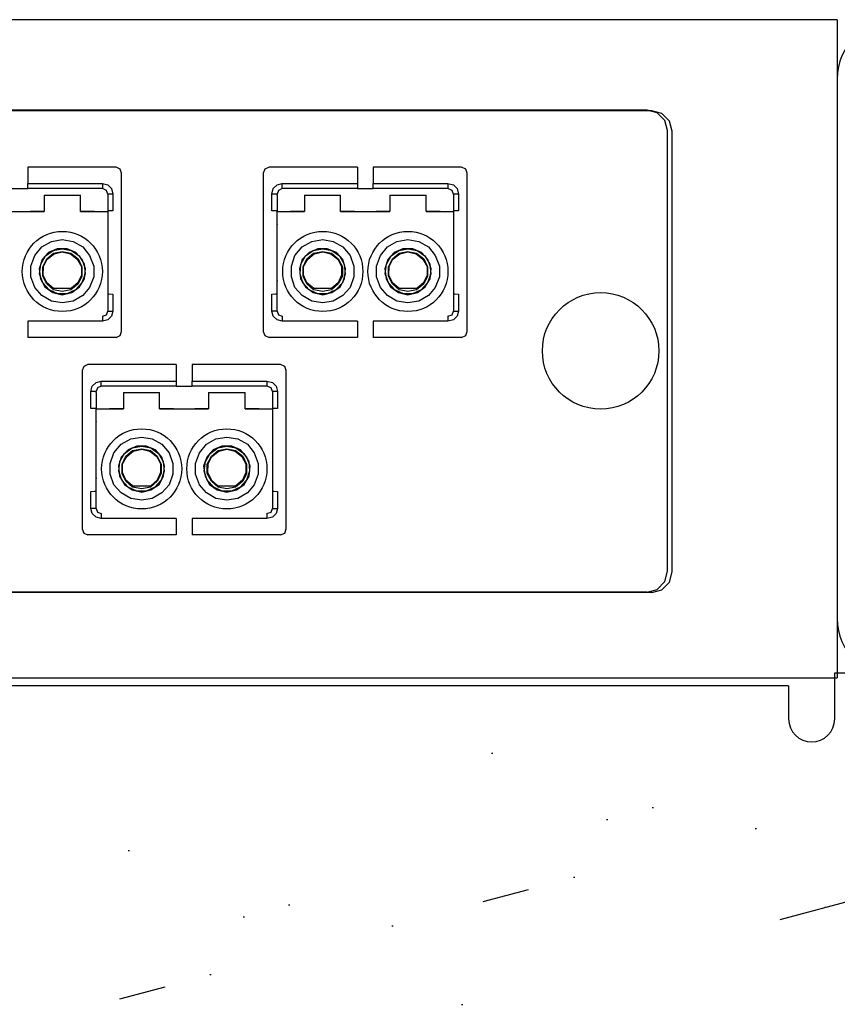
# Model space of a CAD drawing. Header units: millimetres. Extents: x 83969 to 163860, y -22594 to 4849.
# Tile 85 of 108: x 163459.41 to 163462.88, y -21347.99 to -21343.81. Entities that reach past the tile are written whole.
import ezdxf

# ---------------------------------------------------------------- set-up
doc = ezdxf.new("R2010")
doc.units = ezdxf.units.MM
doc.layers.get('0').update_dxf_attribs({"color": 251, "lineweight": 0})
doc.layers.add('! PT Opisy Legenda 2', color=7, linetype='Continuous')

# ---------------------------------------------------------------- blocks, each defined once
blk = doc.blocks.new('Panel QuickNet na 4 sloty_1U')
at = {"color": 0}
for p, q in [((46.67249992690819, 4.444991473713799), (2.222499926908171, 4.4430777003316)), ((46.67249992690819, 4.444991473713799), (46.67249992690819, 1.631873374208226e-07)), ((46.67249992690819, 4.045000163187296), (46.67249992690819, 0.4000001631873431)), ((45.41986640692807, 3.830283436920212), (35.62484721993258, 3.830283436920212)), ((45.48750307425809, 3.811837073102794), (45.41986640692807, 3.830283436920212)), ((45.53976777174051, 3.759572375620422), (45.48750307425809, 3.811837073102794)), ((45.55821413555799, 3.691935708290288), (45.53976777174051, 3.759572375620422)), ((45.55821413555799, 0.715922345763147), (45.55821413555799, 3.691935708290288)), ((45.53976777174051, 0.6452112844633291), (45.55821413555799, 0.715922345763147)), ((45.48750307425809, 0.5929465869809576), (45.53976777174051, 0.6452112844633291)), ((45.41986640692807, 0.5745002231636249), (35.62484721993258, 0.5745002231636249)), ((45.41986640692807, 0.5745002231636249), (45.48750307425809, 0.5929465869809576)), ((2.222499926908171, 1.631873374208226e-07), (46.67249992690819, 1.631873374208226e-07))]:
    blk.add_line(p, q, dxfattribs=at)
for centre, start, end in [((47.07249992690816, 4.045000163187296), 90, 180), ((47.07249992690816, 0.4000001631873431), 180, 270)]:
    blk.add_arc(centre, 0.4, start, end, dxfattribs=at)
blk = doc.blocks.new('FAP - 6xLC_poziom')
at = {"color": 0}
for p, q in [((9.933366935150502, 3.255783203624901), (0.1383477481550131, 3.255783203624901)), ((10.00100360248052, 3.237336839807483), (9.933366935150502, 3.255783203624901)), ((10.05326829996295, 3.185072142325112), (10.00100360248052, 3.237336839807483)), ((10.07171466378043, 3.117435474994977), (10.05326829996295, 3.185072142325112)), ((10.07171466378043, 0.1414221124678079), (10.07171466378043, 3.117435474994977)), ((6.347749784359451, 2.870162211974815), (5.751317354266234, 2.870162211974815)), ((5.751317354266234, 2.870162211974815), (5.751317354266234, 2.75948402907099)), ((6.375419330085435, 2.85786463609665), (6.347749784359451, 2.870162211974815)), ((7.380906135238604, 2.870162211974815), (7.353236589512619, 2.85786463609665)), ((7.977338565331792, 2.870162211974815), (7.380906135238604, 2.870162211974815)), ((7.977338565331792, 2.870162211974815), (7.977338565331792, 2.75948402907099)), ((8.681374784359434, 2.870162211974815), (8.084942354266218, 2.870162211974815)), ((8.084942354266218, 2.870162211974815), (8.084942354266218, 2.75948402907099)), ((8.709044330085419, 2.85786463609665), (8.681374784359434, 2.870162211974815)), ((6.384642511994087, 2.830195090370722), (6.375419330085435, 2.85786463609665)), ((6.384642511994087, 1.76030598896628), (6.384642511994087, 2.830195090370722)), ((7.353236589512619, 2.85786463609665), (7.340939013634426, 2.830195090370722)), ((8.718267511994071, 2.830195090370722), (8.709044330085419, 2.85786463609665)), ((8.718267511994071, 1.76030598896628), (8.718267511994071, 2.830195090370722)), ((5.751317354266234, 2.75948402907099), (6.255517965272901, 2.75948402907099)), ((5.751317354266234, 2.734888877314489), (5.751317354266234, 2.75948402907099)), ((5.751317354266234, 2.725665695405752), (5.751317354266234, 2.734888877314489)), ((6.255517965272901, 2.75948402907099), (6.255517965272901, 2.734888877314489)), ((6.255517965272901, 2.75948402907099), (6.292410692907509, 2.750260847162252)), ((6.255517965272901, 2.734888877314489), (6.255517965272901, 2.725665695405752)), ((6.292410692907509, 2.750260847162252), (6.317005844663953, 2.725665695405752)), ((7.40857568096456, 2.725665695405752), (7.436245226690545, 2.750260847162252)), ((7.436245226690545, 2.750260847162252), (7.470063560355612, 2.75948402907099)), ((7.470063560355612, 2.75948402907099), (7.977338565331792, 2.75948402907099)), ((7.470063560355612, 2.734888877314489), (7.470063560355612, 2.75948402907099)), ((7.470063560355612, 2.725665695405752), (7.470063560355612, 2.734888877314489)), ((7.977338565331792, 2.75948402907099), (7.977338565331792, 2.734888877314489)), ((7.977338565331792, 2.734888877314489), (7.977338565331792, 2.725665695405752)), ((8.084942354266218, 2.75948402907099), (8.589142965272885, 2.75948402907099)), ((8.084942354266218, 2.734888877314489), (8.084942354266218, 2.75948402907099)), ((8.084942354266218, 2.725665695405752), (8.084942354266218, 2.734888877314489)), ((8.589142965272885, 2.75948402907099), (8.589142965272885, 2.734888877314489)), ((8.589142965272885, 2.75948402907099), (8.626035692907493, 2.750260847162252)), ((8.589142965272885, 2.734888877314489), (8.589142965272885, 2.725665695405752)), ((8.626035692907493, 2.750260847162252), (8.650630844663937, 2.725665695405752)), ((5.643713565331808, 2.725665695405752), (5.751317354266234, 2.725665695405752)), ((6.255517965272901, 2.725665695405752), (5.751317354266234, 2.725665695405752)), ((5.861995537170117, 2.682624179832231), (5.861995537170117, 2.571945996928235)), ((5.861995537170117, 2.682624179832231), (6.107947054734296, 2.682624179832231)), ((6.107947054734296, 2.571945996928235), (6.107947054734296, 2.682624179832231)), ((6.283187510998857, 2.713368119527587), (6.255517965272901, 2.725665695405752)), ((6.292410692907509, 2.6887729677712), (6.283187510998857, 2.713368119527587)), ((6.292410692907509, 2.6887729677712), (6.292410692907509, 2.682624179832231)), ((6.30163387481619, 2.6887729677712), (6.292410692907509, 2.6887729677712)), ((6.292410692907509, 2.682624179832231), (6.292410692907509, 2.571945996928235)), ((6.326229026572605, 2.6887729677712), (6.30163387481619, 2.6887729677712)), ((6.317005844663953, 2.725665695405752), (6.326229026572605, 2.6887729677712)), ((6.326229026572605, 2.6887729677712), (6.326229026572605, 2.575020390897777)), ((7.399352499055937, 2.6887729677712), (7.40857568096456, 2.725665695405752)), ((7.399352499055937, 2.575020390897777), (7.399352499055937, 2.6887729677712)), ((7.423947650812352, 2.6887729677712), (7.399352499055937, 2.6887729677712)), ((7.436245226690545, 2.6887729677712), (7.423947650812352, 2.6887729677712)), ((7.445468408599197, 2.713368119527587), (7.436245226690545, 2.6887729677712)), ((7.436245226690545, 2.682624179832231), (7.436245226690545, 2.6887729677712)), ((7.436245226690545, 2.682624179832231), (7.436245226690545, 2.571945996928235)), ((7.470063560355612, 2.725665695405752), (7.445468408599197, 2.713368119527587)), ((7.977338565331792, 2.725665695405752), (7.470063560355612, 2.725665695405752)), ((7.620708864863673, 2.682624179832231), (7.620708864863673, 2.571945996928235)), ((7.620708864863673, 2.682624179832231), (7.863585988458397, 2.682624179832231)), ((7.863585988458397, 2.571945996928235), (7.863585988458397, 2.682624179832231)), ((7.977338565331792, 2.725665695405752), (8.084942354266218, 2.725665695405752)), ((8.589142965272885, 2.725665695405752), (8.084942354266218, 2.725665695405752)), ((8.1956205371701, 2.682624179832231), (8.1956205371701, 2.571945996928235)), ((8.1956205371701, 2.682624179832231), (8.44157205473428, 2.682624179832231)), ((8.44157205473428, 2.571945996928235), (8.44157205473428, 2.682624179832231)), ((8.616812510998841, 2.713368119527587), (8.589142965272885, 2.725665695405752)), ((8.626035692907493, 2.6887729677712), (8.616812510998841, 2.713368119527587)), ((8.626035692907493, 2.6887729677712), (8.626035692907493, 2.682624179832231)), ((8.635258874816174, 2.6887729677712), (8.626035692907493, 2.6887729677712)), ((8.626035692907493, 2.682624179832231), (8.626035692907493, 2.571945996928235)), ((8.659854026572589, 2.6887729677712), (8.635258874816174, 2.6887729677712)), ((8.650630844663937, 2.725665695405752), (8.659854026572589, 2.6887729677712)), ((8.659854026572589, 2.6887729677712), (8.659854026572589, 2.575020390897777)), ((5.529960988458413, 2.571945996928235), (5.861995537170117, 2.571945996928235)), ((5.861995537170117, 2.571945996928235), (5.769763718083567, 2.571945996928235)), ((6.203253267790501, 2.571945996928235), (6.107947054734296, 2.571945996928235)), ((6.107947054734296, 2.571945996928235), (6.292410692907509, 2.571945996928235)), ((6.30163387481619, 2.575020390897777), (6.292410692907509, 2.575020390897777)), ((6.292410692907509, 2.571945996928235), (6.292410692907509, 2.498160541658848)), ((6.326229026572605, 2.575020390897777), (6.30163387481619, 2.575020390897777)), ((7.423947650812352, 2.575020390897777), (7.399352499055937, 2.575020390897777)), ((7.436245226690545, 2.575020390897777), (7.423947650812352, 2.575020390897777)), ((7.436245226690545, 2.571945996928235), (7.620708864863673, 2.571945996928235)), ((7.436245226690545, 2.498160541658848), (7.436245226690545, 2.571945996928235)), ((7.620708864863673, 2.571945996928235), (7.525402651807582, 2.571945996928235)), ((7.958892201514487, 2.571945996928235), (7.863585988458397, 2.571945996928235)), ((7.863585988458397, 2.571945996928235), (8.1956205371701, 2.571945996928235)), ((8.1956205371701, 2.571945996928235), (8.10338871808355, 2.571945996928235)), ((8.536878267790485, 2.571945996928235), (8.44157205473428, 2.571945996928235)), ((8.44157205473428, 2.571945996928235), (8.626035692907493, 2.571945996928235)), ((8.635258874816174, 2.575020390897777), (8.626035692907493, 2.575020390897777)), ((8.626035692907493, 2.571945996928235), (8.626035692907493, 2.498160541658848)), ((8.659854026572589, 2.575020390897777), (8.635258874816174, 2.575020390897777)), ((6.292410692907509, 2.498160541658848), (6.292410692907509, 2.44589584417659)), ((7.436245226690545, 2.485862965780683), (7.433170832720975, 2.476639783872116)), ((7.436245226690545, 2.44589584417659), (7.436245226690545, 2.498160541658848)), ((8.626035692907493, 2.498160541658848), (8.626035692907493, 2.44589584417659)), ((6.292410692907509, 2.44589584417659), (6.292410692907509, 2.421300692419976)), ((6.292410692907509, 2.421300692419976), (6.292410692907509, 1.910951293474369)), ((7.436245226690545, 2.421300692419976), (7.436245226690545, 2.44589584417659)), ((7.436245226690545, 1.910951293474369), (7.436245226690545, 2.421300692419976)), ((8.626035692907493, 2.44589584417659), (8.626035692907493, 2.421300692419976)), ((8.626035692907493, 2.421300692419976), (8.626035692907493, 1.910951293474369)), ((5.800507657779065, 2.273729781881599), (5.846623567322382, 2.332143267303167)), ((5.825102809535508, 2.387482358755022), (5.825102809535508, 2.384407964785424)), ((5.846623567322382, 2.332143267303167), (5.911185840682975, 2.369035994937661)), ((5.911185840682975, 2.369035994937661), (5.984971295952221, 2.381333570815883)), ((5.984971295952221, 2.381333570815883), (6.058756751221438, 2.369035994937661)), ((6.058756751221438, 2.369035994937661), (6.123319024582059, 2.332143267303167)), ((6.123319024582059, 2.332143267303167), (6.169434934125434, 2.273729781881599)), ((7.556146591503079, 2.273729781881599), (7.60533689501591, 2.332143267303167)), ((7.60533689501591, 2.332143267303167), (7.669899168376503, 2.369035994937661)), ((7.669899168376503, 2.369035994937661), (7.743684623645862, 2.381333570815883)), ((7.743684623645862, 2.381333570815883), (7.814395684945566, 2.369035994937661)), ((7.814395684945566, 2.369035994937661), (7.87895795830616, 2.332143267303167)), ((7.87895795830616, 2.332143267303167), (7.92814826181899, 2.273729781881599)), ((7.900478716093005, 2.384407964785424), (7.900478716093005, 2.387482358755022)), ((8.134132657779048, 2.273729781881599), (8.180248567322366, 2.332143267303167)), ((8.158727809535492, 2.387482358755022), (8.158727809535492, 2.384407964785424)), ((8.180248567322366, 2.332143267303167), (8.244810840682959, 2.369035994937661)), ((8.244810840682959, 2.369035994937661), (8.318596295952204, 2.381333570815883)), ((8.318596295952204, 2.381333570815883), (8.392381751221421, 2.369035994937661)), ((8.392381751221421, 2.369035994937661), (8.456944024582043, 2.332143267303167)), ((8.456944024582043, 2.332143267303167), (8.503059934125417, 2.273729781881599)), ((5.772838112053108, 2.203018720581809), (5.800507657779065, 2.273729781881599)), ((5.840474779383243, 2.215316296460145), (5.871218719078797, 2.270655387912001)), ((5.892739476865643, 2.295250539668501), (5.849697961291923, 2.246060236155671)), ((5.871218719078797, 2.270655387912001), (5.923483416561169, 2.307548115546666)), ((5.880441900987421, 2.252209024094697), (5.92655781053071, 2.289101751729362)), ((5.883516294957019, 2.249134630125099), (5.929632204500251, 2.286027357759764)), ((5.951152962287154, 2.319845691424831), (5.892739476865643, 2.295250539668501)), ((5.923483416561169, 2.307548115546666), (5.984971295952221, 2.319845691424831)), ((5.92655781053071, 2.289101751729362), (5.984971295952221, 2.301399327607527)), ((5.929632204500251, 2.286027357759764), (5.984971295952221, 2.298324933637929)), ((6.018789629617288, 2.319845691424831), (5.951152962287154, 2.319845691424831)), ((5.984971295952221, 2.319845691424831), (6.046459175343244, 2.307548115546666)), ((5.984971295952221, 2.301399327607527), (6.043384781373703, 2.289101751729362)), ((5.984971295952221, 2.298324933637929), (6.040310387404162, 2.286027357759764)), ((6.077203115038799, 2.295250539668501), (6.018789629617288, 2.319845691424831)), ((6.040310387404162, 2.286027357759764), (6.086426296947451, 2.249134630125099)), ((6.043384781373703, 2.289101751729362), (6.092575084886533, 2.252209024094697)), ((6.046459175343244, 2.307548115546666), (6.098723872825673, 2.270655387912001)), ((6.120244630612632, 2.246060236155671), (6.077203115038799, 2.295250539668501)), ((6.098723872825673, 2.270655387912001), (6.132542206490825, 2.215316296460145)), ((6.169434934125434, 2.273729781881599), (6.197104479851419, 2.203018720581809)), ((7.531551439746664, 2.203018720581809), (7.556146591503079, 2.273729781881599)), ((7.596113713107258, 2.215316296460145), (7.626857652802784, 2.270655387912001)), ((7.651452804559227, 2.295250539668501), (7.60533689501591, 2.246060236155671)), ((7.626857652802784, 2.270655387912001), (7.679122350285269, 2.307548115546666)), ((7.636080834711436, 2.252209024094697), (7.68219674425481, 2.289101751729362)), ((7.642229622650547, 2.249134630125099), (7.68527113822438, 2.286027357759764)), ((7.709866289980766, 2.319845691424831), (7.651452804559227, 2.295250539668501)), ((7.679122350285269, 2.307548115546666), (7.743684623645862, 2.319845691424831)), ((7.68219674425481, 2.289101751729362), (7.743684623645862, 2.301399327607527)), ((7.68527113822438, 2.286027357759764), (7.743684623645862, 2.298324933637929)), ((7.774428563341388, 2.319845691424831), (7.709866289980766, 2.319845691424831)), ((7.743684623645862, 2.319845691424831), (7.805172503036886, 2.307548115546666)), ((7.743684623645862, 2.301399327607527), (7.802098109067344, 2.289101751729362)), ((7.743684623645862, 2.298324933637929), (7.799023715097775, 2.286027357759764)), ((7.835916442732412, 2.295250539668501), (7.774428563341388, 2.319845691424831)), ((7.799023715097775, 2.286027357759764), (7.845139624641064, 2.249134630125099)), ((7.802098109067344, 2.289101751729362), (7.848214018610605, 2.252209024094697)), ((7.805172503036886, 2.307548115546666), (7.857437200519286, 2.270655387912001)), ((7.87895795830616, 2.246060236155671), (7.835916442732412, 2.295250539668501)), ((7.857437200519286, 2.270655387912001), (7.888181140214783, 2.215316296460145)), ((7.92814826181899, 2.273729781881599), (7.952743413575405, 2.203018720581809)), ((8.106463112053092, 2.203018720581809), (8.134132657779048, 2.273729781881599)), ((8.174099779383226, 2.215316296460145), (8.20484371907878, 2.270655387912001)), ((8.226364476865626, 2.295250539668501), (8.183322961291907, 2.246060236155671)), ((8.20484371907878, 2.270655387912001), (8.257108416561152, 2.307548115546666)), ((8.214066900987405, 2.252209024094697), (8.260182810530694, 2.289101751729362)), ((8.217141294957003, 2.249134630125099), (8.263257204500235, 2.286027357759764)), ((8.284777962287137, 2.319845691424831), (8.226364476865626, 2.295250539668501)), ((8.257108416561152, 2.307548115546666), (8.318596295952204, 2.319845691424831)), ((8.260182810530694, 2.289101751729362), (8.318596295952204, 2.301399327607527)), ((8.263257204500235, 2.286027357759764), (8.318596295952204, 2.298324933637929)), ((8.352414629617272, 2.319845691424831), (8.284777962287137, 2.319845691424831)), ((8.318596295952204, 2.319845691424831), (8.380084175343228, 2.307548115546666)), ((8.318596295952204, 2.301399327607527), (8.377009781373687, 2.289101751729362)), ((8.318596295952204, 2.298324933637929), (8.373935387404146, 2.286027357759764)), ((8.410828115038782, 2.295250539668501), (8.352414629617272, 2.319845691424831)), ((8.373935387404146, 2.286027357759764), (8.420051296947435, 2.249134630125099)), ((8.377009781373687, 2.289101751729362), (8.426200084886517, 2.252209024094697)), ((8.380084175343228, 2.307548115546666), (8.432348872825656, 2.270655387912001)), ((8.453869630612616, 2.246060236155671), (8.410828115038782, 2.295250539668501)), ((8.432348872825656, 2.270655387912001), (8.466167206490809, 2.215316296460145)), ((8.503059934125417, 2.273729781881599), (8.530729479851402, 2.203018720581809)), ((5.772838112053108, 2.129233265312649), (5.772838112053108, 2.203018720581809)), ((5.849697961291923, 2.246060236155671), (5.828177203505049, 2.184572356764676)), ((5.831251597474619, 2.150754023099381), (5.840474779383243, 2.215316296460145)), ((5.852772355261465, 2.196869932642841), (5.880441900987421, 2.252209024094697)), ((5.852772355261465, 2.135382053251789), (5.852772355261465, 2.196869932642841)), ((5.855846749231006, 2.141530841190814), (5.858921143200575, 2.199944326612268)), ((5.858921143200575, 2.199944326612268), (5.883516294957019, 2.249134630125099)), ((6.086426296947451, 2.249134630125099), (6.114095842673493, 2.199944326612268)), ((6.092575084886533, 2.252209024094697), (6.117170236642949, 2.196869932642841)), ((6.114095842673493, 2.199944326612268), (6.114095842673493, 2.141530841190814)), ((6.117170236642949, 2.196869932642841), (6.117170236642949, 2.135382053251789)), ((6.141765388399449, 2.184572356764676), (6.120244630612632, 2.246060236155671)), ((6.132542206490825, 2.215316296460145), (6.138690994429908, 2.150754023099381)), ((6.197104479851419, 2.203018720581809), (6.197104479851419, 2.129233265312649)), ((7.531551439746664, 2.129233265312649), (7.531551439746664, 2.203018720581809)), ((7.60533689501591, 2.246060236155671), (7.586890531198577, 2.184572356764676)), ((7.589964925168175, 2.150754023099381), (7.596113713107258, 2.215316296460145)), ((7.611485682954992, 2.196869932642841), (7.636080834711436, 2.252209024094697)), ((7.611485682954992, 2.135382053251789), (7.611485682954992, 2.196869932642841)), ((7.61456007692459, 2.199944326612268), (7.642229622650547, 2.249134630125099)), ((7.61456007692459, 2.141530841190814), (7.61456007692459, 2.199944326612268)), ((7.845139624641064, 2.249134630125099), (7.869734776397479, 2.199944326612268)), ((7.848214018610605, 2.252209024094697), (7.875883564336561, 2.196869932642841)), ((7.869734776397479, 2.199944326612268), (7.869734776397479, 2.141530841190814)), ((7.875883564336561, 2.196869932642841), (7.875883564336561, 2.135382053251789)), ((7.897404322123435, 2.184572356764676), (7.87895795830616, 2.246060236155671)), ((7.888181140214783, 2.215316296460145), (7.894329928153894, 2.150754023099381)), ((7.952743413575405, 2.203018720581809), (7.952743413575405, 2.129233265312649)), ((8.106463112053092, 2.129233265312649), (8.106463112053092, 2.203018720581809)), ((8.183322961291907, 2.246060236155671), (8.161802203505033, 2.184572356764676)), ((8.164876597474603, 2.150754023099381), (8.174099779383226, 2.215316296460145)), ((8.186397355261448, 2.196869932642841), (8.214066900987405, 2.252209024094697)), ((8.186397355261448, 2.135382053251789), (8.186397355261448, 2.196869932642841)), ((8.18947174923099, 2.141530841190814), (8.192546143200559, 2.199944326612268)), ((8.192546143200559, 2.199944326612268), (8.217141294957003, 2.249134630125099)), ((8.420051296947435, 2.249134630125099), (8.447720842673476, 2.199944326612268)), ((8.426200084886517, 2.252209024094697), (8.450795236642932, 2.196869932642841)), ((8.447720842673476, 2.199944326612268), (8.447720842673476, 2.141530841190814)), ((8.450795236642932, 2.196869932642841), (8.450795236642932, 2.135382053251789)), ((8.475390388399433, 2.184572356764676), (8.453869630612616, 2.246060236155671)), ((8.466167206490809, 2.215316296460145), (8.472315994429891, 2.150754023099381)), ((8.530729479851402, 2.203018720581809), (8.530729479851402, 2.129233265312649)), ((5.800507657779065, 2.05852220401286), (5.772838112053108, 2.129233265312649)), ((5.828177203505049, 2.184572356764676), (5.837400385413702, 2.116935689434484)), ((5.852772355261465, 2.089266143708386), (5.831251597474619, 2.150754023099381)), ((5.880441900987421, 2.083117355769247), (5.852772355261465, 2.135382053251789)), ((5.880441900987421, 2.089266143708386), (5.855846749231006, 2.141530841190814)), ((6.114095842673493, 2.141530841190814), (6.089500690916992, 2.089266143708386)), ((6.117170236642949, 2.135382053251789), (6.092575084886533, 2.083117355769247)), ((6.138690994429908, 2.150754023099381), (6.117170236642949, 2.089266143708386)), ((6.135616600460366, 2.116935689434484), (6.141765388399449, 2.184572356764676)), ((6.197104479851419, 2.129233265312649), (6.169434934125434, 2.05852220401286)), ((7.556146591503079, 2.05852220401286), (7.531551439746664, 2.129233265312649)), ((7.586890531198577, 2.184572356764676), (7.593039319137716, 2.116935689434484)), ((7.608411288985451, 2.089266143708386), (7.589964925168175, 2.150754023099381)), ((7.636080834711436, 2.083117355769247), (7.611485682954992, 2.135382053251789)), ((7.636080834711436, 2.089266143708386), (7.61456007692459, 2.141530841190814)), ((7.869734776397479, 2.141530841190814), (7.848214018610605, 2.089266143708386)), ((7.875883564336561, 2.135382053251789), (7.848214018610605, 2.083117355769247)), ((7.894329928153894, 2.150754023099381), (7.875883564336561, 2.089266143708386)), ((7.891255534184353, 2.116935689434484), (7.897404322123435, 2.184572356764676)), ((7.952743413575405, 2.129233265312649), (7.92814826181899, 2.05852220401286)), ((8.134132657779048, 2.05852220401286), (8.106463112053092, 2.129233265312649)), ((8.161802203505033, 2.184572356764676), (8.171025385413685, 2.116935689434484)), ((8.186397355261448, 2.089266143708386), (8.164876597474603, 2.150754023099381)), ((8.214066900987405, 2.083117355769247), (8.186397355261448, 2.135382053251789)), ((8.214066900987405, 2.089266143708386), (8.18947174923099, 2.141530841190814)), ((8.447720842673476, 2.141530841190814), (8.423125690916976, 2.089266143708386)), ((8.450795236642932, 2.135382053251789), (8.426200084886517, 2.083117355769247)), ((8.472315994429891, 2.150754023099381), (8.450795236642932, 2.089266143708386)), ((8.46924160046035, 2.116935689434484), (8.475390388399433, 2.184572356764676)), ((8.530729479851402, 2.129233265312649), (8.503059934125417, 2.05852220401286)), ((5.837400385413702, 2.116935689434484), (5.868144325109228, 2.061596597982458)), ((5.895813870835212, 2.043150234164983), (5.852772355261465, 2.089266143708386)), ((5.923483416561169, 2.052373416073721), (5.880441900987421, 2.089266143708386)), ((5.92655781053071, 2.043150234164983), (5.880441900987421, 2.083117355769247)), ((6.092575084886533, 2.083117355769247), (6.043384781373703, 2.043150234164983)), ((6.089500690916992, 2.089266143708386), (6.046459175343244, 2.052373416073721)), ((6.117170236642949, 2.089266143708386), (6.074128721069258, 2.043150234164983)), ((6.101798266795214, 2.061596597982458), (6.135616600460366, 2.116935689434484)), ((7.433170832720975, 2.113861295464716), (7.436245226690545, 2.101563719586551)), ((7.593039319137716, 2.116935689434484), (7.626857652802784, 2.061596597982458)), ((7.651452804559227, 2.043150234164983), (7.608411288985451, 2.089266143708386)), ((7.68219674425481, 2.052373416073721), (7.636080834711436, 2.089266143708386)), ((7.68219674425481, 2.043150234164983), (7.636080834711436, 2.083117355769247)), ((7.848214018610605, 2.083117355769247), (7.802098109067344, 2.043150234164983)), ((7.848214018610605, 2.089266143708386), (7.805172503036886, 2.052373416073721)), ((7.875883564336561, 2.089266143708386), (7.832842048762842, 2.043150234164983)), ((7.860511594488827, 2.061596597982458), (7.891255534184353, 2.116935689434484)), ((8.171025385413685, 2.116935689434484), (8.201769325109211, 2.061596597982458)), ((8.229438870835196, 2.043150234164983), (8.186397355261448, 2.089266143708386)), ((8.257108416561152, 2.052373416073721), (8.214066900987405, 2.089266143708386)), ((8.260182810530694, 2.043150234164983), (8.214066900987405, 2.083117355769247)), ((8.426200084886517, 2.083117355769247), (8.377009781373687, 2.043150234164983)), ((8.423125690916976, 2.089266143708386), (8.380084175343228, 2.052373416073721)), ((8.450795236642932, 2.089266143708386), (8.407753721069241, 2.043150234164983)), ((8.435423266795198, 2.061596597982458), (8.46924160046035, 2.116935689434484)), ((5.846623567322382, 2.00318311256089), (5.800507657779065, 2.05852220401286)), ((5.911185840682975, 1.966290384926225), (5.846623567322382, 2.00318311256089)), ((5.868144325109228, 2.061596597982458), (5.920409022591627, 2.024703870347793)), ((5.954227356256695, 2.015480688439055), (5.895813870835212, 2.043150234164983)), ((5.920409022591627, 2.024703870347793), (5.984971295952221, 2.00933190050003)), ((5.923483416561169, 2.052373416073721), (6.046459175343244, 2.052373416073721)), ((5.923483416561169, 2.046224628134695), (5.923483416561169, 2.052373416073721)), ((5.984971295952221, 2.030852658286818), (5.92655781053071, 2.043150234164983)), ((6.015715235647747, 2.015480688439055), (5.954227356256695, 2.015480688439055)), ((6.043384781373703, 2.043150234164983), (5.984971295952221, 2.030852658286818)), ((5.984971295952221, 2.00933190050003), (6.049533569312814, 2.024703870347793)), ((6.074128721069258, 2.043150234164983), (6.015715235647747, 2.015480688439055)), ((6.049533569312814, 2.024703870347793), (6.101798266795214, 2.061596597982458)), ((6.123319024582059, 2.00318311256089), (6.058756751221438, 1.966290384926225)), ((6.169434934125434, 2.05852220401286), (6.123319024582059, 2.00318311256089)), ((6.292410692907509, 2.015480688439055), (6.30163387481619, 2.015480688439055)), ((6.30163387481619, 2.015480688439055), (6.326229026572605, 2.012406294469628)), ((6.326229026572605, 2.012406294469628), (6.326229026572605, 1.898653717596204)), ((7.399352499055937, 2.012406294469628), (7.423947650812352, 2.015480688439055)), ((7.399352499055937, 1.898653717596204), (7.399352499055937, 2.012406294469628)), ((7.423947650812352, 2.015480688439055), (7.436245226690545, 2.015480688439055)), ((7.60533689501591, 2.00318311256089), (7.556146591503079, 2.05852220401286)), ((7.669899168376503, 1.966290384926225), (7.60533689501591, 2.00318311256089)), ((7.626857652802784, 2.061596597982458), (7.679122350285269, 2.024703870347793)), ((7.709866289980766, 2.015480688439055), (7.651452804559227, 2.043150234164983)), ((7.679122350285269, 2.046224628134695), (7.68219674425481, 2.052373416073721)), ((7.679122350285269, 2.024703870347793), (7.743684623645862, 2.00933190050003)), ((7.68219674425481, 2.052373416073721), (7.805172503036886, 2.052373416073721)), ((7.743684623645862, 2.030852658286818), (7.68219674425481, 2.043150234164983)), ((7.774428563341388, 2.015480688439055), (7.709866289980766, 2.015480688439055)), ((7.802098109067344, 2.043150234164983), (7.743684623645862, 2.030852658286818)), ((7.743684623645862, 2.00933190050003), (7.805172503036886, 2.024703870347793)), ((7.832842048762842, 2.043150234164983), (7.774428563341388, 2.015480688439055)), ((7.805172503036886, 2.024703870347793), (7.860511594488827, 2.061596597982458)), ((7.87895795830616, 2.00318311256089), (7.814395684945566, 1.966290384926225)), ((7.92814826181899, 2.05852220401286), (7.87895795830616, 2.00318311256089)), ((8.180248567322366, 2.00318311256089), (8.134132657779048, 2.05852220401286)), ((8.244810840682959, 1.966290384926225), (8.180248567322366, 2.00318311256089)), ((8.201769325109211, 2.061596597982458), (8.254034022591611, 2.024703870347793)), ((8.287852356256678, 2.015480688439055), (8.229438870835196, 2.043150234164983)), ((8.254034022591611, 2.024703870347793), (8.318596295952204, 2.00933190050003)), ((8.257108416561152, 2.052373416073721), (8.380084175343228, 2.052373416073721)), ((8.257108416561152, 2.046224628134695), (8.257108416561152, 2.052373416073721)), ((8.318596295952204, 2.030852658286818), (8.260182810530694, 2.043150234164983)), ((8.34934023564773, 2.015480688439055), (8.287852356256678, 2.015480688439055)), ((8.377009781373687, 2.043150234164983), (8.318596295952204, 2.030852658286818)), ((8.318596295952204, 2.00933190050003), (8.383158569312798, 2.024703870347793)), ((8.407753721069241, 2.043150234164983), (8.34934023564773, 2.015480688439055)), ((8.383158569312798, 2.024703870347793), (8.435423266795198, 2.061596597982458)), ((8.456944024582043, 2.00318311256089), (8.392381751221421, 1.966290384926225)), ((8.503059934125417, 2.05852220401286), (8.456944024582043, 2.00318311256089)), ((8.626035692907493, 2.015480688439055), (8.635258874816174, 2.015480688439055)), ((8.635258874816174, 2.015480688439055), (8.659854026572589, 2.012406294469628)), ((8.659854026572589, 2.012406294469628), (8.659854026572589, 1.898653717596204)), ((5.984971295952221, 1.95399280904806), (5.911185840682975, 1.966290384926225)), ((6.058756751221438, 1.966290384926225), (5.984971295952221, 1.95399280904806)), ((7.743684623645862, 1.95399280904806), (7.669899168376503, 1.966290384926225)), ((7.814395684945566, 1.966290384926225), (7.743684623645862, 1.95399280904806)), ((8.318596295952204, 1.95399280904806), (8.244810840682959, 1.966290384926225)), ((8.392381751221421, 1.966290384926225), (8.318596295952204, 1.95399280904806)), ((6.255517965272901, 1.86483538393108), (6.283187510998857, 1.874058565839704)), ((6.255517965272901, 1.86483538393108), (6.255517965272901, 1.855612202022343)), ((6.283187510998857, 1.874058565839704), (6.292410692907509, 1.898653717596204)), ((6.292410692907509, 1.910951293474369), (6.292410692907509, 1.898653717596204)), ((6.292410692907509, 1.898653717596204), (6.30163387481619, 1.898653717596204)), ((6.317005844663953, 1.86483538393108), (6.292410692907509, 1.840240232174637)), ((6.30163387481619, 1.898653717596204), (6.326229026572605, 1.898653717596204)), ((6.326229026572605, 1.898653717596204), (6.317005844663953, 1.86483538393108)), ((7.423947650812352, 1.898653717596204), (7.399352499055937, 1.898653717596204)), ((7.40857568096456, 1.86483538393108), (7.399352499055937, 1.898653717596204)), ((7.436245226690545, 1.840240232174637), (7.40857568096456, 1.86483538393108)), ((7.436245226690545, 1.898653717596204), (7.423947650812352, 1.898653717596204)), ((7.436245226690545, 1.898653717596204), (7.436245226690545, 1.910951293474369)), ((7.436245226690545, 1.898653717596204), (7.445468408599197, 1.874058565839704)), ((7.445468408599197, 1.874058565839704), (7.470063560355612, 1.86483538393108)), ((7.470063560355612, 1.86483538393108), (7.470063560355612, 1.855612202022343)), ((8.589142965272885, 1.86483538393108), (8.616812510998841, 1.874058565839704)), ((8.589142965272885, 1.86483538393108), (8.589142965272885, 1.855612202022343)), ((8.616812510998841, 1.874058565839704), (8.626035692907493, 1.898653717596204)), ((8.626035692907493, 1.910951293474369), (8.626035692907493, 1.898653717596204)), ((8.626035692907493, 1.898653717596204), (8.635258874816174, 1.898653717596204)), ((8.650630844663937, 1.86483538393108), (8.626035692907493, 1.840240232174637)), ((8.635258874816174, 1.898653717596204), (8.659854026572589, 1.898653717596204)), ((8.659854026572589, 1.898653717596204), (8.650630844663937, 1.86483538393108)), ((6.255517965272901, 1.831017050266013), (5.751317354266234, 1.831017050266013)), ((5.751317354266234, 1.831017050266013), (5.751317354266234, 1.720338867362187)), ((6.255517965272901, 1.855612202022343), (6.255517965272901, 1.831017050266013)), ((6.292410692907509, 1.840240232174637), (6.255517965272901, 1.831017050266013)), ((7.470063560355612, 1.831017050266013), (7.436245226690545, 1.840240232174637)), ((7.470063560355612, 1.855612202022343), (7.470063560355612, 1.831017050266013)), ((7.977338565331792, 1.831017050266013), (7.470063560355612, 1.831017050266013)), ((7.977338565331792, 1.831017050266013), (7.977338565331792, 1.720338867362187)), ((8.589142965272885, 1.831017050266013), (8.084942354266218, 1.831017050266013)), ((8.084942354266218, 1.831017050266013), (8.084942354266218, 1.720338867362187)), ((8.589142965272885, 1.855612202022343), (8.589142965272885, 1.831017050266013)), ((8.626035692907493, 1.840240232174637), (8.589142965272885, 1.831017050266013)), ((6.347749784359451, 1.720338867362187), (6.375419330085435, 1.732636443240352)), ((6.375419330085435, 1.732636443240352), (6.384642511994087, 1.76030598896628)), ((7.340939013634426, 1.76030598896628), (7.353236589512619, 1.732636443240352)), ((7.353236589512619, 1.732636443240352), (7.380906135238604, 1.720338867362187)), ((8.681374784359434, 1.720338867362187), (8.709044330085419, 1.732636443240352)), ((8.709044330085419, 1.732636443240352), (8.718267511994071, 1.76030598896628)), ((6.347749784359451, 1.720338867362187), (5.751317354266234, 1.720338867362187)), ((7.977338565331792, 1.720338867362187), (7.380906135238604, 1.720338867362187)), ((8.681374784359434, 1.720338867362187), (8.084942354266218, 1.720338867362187)), ((6.158531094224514, 1.536662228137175), (6.13086154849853, 1.52436465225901)), ((6.754963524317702, 1.536662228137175), (6.158531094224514, 1.536662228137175)), ((6.754963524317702, 1.536662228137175), (6.754963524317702, 1.425984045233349)), ((7.458999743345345, 1.536662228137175), (6.862567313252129, 1.536662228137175)), ((6.862567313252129, 1.536662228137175), (6.862567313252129, 1.425984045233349)), ((7.48666928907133, 1.52436465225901), (7.458999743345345, 1.536662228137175)), ((6.13086154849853, 1.52436465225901), (6.118563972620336, 1.496695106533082)), ((7.495892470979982, 1.496695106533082), (7.48666928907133, 1.52436465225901)), ((7.495892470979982, 0.4268060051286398), (7.495892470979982, 1.496695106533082)), ((6.186200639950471, 1.392165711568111), (6.213870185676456, 1.416760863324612)), ((6.213870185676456, 1.416760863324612), (6.247688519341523, 1.425984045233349)), ((6.247688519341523, 1.425984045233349), (6.754963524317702, 1.425984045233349)), ((6.247688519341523, 1.401388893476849), (6.247688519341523, 1.425984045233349)), ((6.247688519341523, 1.392165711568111), (6.247688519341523, 1.401388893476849)), ((6.754963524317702, 1.425984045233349), (6.754963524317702, 1.401388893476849)), ((6.754963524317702, 1.401388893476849), (6.754963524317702, 1.392165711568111)), ((6.862567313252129, 1.425984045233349), (7.366767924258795, 1.425984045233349)), ((6.862567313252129, 1.401388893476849), (6.862567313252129, 1.425984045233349)), ((6.862567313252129, 1.392165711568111), (6.862567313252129, 1.401388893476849)), ((7.366767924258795, 1.425984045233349), (7.366767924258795, 1.401388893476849)), ((7.366767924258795, 1.425984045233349), (7.403660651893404, 1.416760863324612)), ((7.366767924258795, 1.401388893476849), (7.366767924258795, 1.392165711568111)), ((7.403660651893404, 1.416760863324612), (7.428255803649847, 1.392165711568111)), ((6.176977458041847, 1.35527298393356), (6.186200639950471, 1.392165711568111)), ((6.176977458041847, 1.241520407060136), (6.176977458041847, 1.35527298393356)), ((6.201572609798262, 1.35527298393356), (6.176977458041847, 1.35527298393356)), ((6.213870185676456, 1.35527298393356), (6.201572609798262, 1.35527298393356)), ((6.223093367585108, 1.379868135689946), (6.213870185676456, 1.35527298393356)), ((6.213870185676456, 1.349124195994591), (6.213870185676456, 1.35527298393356)), ((6.213870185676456, 1.349124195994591), (6.213870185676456, 1.238446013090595)), ((6.247688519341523, 1.392165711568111), (6.223093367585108, 1.379868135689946)), ((6.754963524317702, 1.392165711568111), (6.247688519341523, 1.392165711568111)), ((6.398333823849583, 1.349124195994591), (6.398333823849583, 1.238446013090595)), ((6.398333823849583, 1.349124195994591), (6.641210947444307, 1.349124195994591)), ((6.641210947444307, 1.238446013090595), (6.641210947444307, 1.349124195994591)), ((6.754963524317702, 1.392165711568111), (6.862567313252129, 1.392165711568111)), ((7.366767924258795, 1.392165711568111), (6.862567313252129, 1.392165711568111)), ((6.973245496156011, 1.349124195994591), (6.973245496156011, 1.238446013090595)), ((6.973245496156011, 1.349124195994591), (7.219197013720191, 1.349124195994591)), ((7.219197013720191, 1.238446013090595), (7.219197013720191, 1.349124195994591)), ((7.394437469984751, 1.379868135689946), (7.366767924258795, 1.392165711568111)), ((7.403660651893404, 1.35527298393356), (7.394437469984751, 1.379868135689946)), ((7.403660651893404, 1.35527298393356), (7.403660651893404, 1.349124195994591)), ((7.412883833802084, 1.35527298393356), (7.403660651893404, 1.35527298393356)), ((7.403660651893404, 1.349124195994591), (7.403660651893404, 1.238446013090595)), ((7.437478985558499, 1.35527298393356), (7.412883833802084, 1.35527298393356)), ((7.428255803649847, 1.392165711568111), (7.437478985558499, 1.35527298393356)), ((7.437478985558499, 1.35527298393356), (7.437478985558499, 1.241520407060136)), ((6.201572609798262, 1.241520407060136), (6.176977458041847, 1.241520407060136)), ((6.213870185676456, 1.241520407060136), (6.201572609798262, 1.241520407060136)), ((6.213870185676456, 1.238446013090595), (6.398333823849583, 1.238446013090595)), ((6.213870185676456, 1.164660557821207), (6.213870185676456, 1.238446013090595)), ((6.398333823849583, 1.238446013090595), (6.303027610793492, 1.238446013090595)), ((6.736517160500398, 1.238446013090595), (6.641210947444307, 1.238446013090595)), ((6.641210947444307, 1.238446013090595), (6.973245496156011, 1.238446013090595)), ((6.973245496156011, 1.238446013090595), (6.881013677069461, 1.238446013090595)), ((7.314503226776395, 1.238446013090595), (7.219197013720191, 1.238446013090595)), ((7.219197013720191, 1.238446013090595), (7.403660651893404, 1.238446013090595)), ((7.412883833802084, 1.241520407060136), (7.403660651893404, 1.241520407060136)), ((7.403660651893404, 1.238446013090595), (7.403660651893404, 1.164660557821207)), ((7.437478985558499, 1.241520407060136), (7.412883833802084, 1.241520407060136)), ((6.213870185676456, 1.152362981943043), (6.210795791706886, 1.143139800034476)), ((6.213870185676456, 1.11239586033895), (6.213870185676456, 1.164660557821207)), ((7.403660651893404, 1.164660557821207), (7.403660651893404, 1.11239586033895)), ((6.213870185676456, 1.087800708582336), (6.213870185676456, 1.11239586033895)), ((6.213870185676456, 0.5774513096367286), (6.213870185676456, 1.087800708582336)), ((7.403660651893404, 1.11239586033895), (7.403660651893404, 1.087800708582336)), ((7.403660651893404, 1.087800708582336), (7.403660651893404, 0.5774513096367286)), ((6.33377155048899, 0.9402297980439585), (6.38296185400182, 0.9986432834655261)), ((6.38296185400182, 0.9986432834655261), (6.447524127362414, 1.035536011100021)), ((6.447524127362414, 1.035536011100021), (6.521309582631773, 1.047833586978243)), ((6.521309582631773, 1.047833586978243), (6.592020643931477, 1.035536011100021)), ((6.592020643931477, 1.035536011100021), (6.65658291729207, 0.9986432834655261)), ((6.65658291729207, 0.9986432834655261), (6.7057732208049, 0.9402297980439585)), ((6.678103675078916, 1.050907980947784), (6.678103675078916, 1.053982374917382)), ((6.911757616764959, 0.9402297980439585), (6.957873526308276, 0.9986432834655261)), ((6.936352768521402, 1.053982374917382), (6.936352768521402, 1.050907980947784)), ((6.957873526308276, 0.9986432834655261), (7.02243579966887, 1.035536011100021)), ((7.02243579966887, 1.035536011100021), (7.096221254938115, 1.047833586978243)), ((7.096221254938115, 1.047833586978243), (7.170006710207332, 1.035536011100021)), ((7.170006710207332, 1.035536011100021), (7.234568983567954, 0.9986432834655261)), ((7.234568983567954, 0.9986432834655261), (7.280684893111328, 0.9402297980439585)), ((6.309176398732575, 0.869518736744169), (6.33377155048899, 0.9402297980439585)), ((6.373738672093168, 0.8818163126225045), (6.404482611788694, 0.9371554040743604)), ((6.429077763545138, 0.9617505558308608), (6.38296185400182, 0.9125602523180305)), ((6.404482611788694, 0.9371554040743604), (6.456747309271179, 0.9740481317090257)), ((6.413705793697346, 0.9187090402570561), (6.459821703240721, 0.9556017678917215)), ((6.419854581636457, 0.915634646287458), (6.46289609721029, 0.9525273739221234)), ((6.487491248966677, 0.9863457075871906), (6.429077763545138, 0.9617505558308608)), ((6.456747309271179, 0.9740481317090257), (6.521309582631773, 0.9863457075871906)), ((6.459821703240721, 0.9556017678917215), (6.521309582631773, 0.9678993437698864)), ((6.46289609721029, 0.9525273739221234), (6.521309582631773, 0.9648249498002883)), ((6.552053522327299, 0.9863457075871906), (6.487491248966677, 0.9863457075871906)), ((6.521309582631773, 0.9863457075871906), (6.582797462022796, 0.9740481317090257)), ((6.521309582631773, 0.9678993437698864), (6.579723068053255, 0.9556017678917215)), ((6.521309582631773, 0.9648249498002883), (6.576648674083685, 0.9525273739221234)), ((6.613541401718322, 0.9617505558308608), (6.552053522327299, 0.9863457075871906)), ((6.576648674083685, 0.9525273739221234), (6.622764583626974, 0.915634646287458)), ((6.579723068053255, 0.9556017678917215), (6.625838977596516, 0.9187090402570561)), ((6.582797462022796, 0.9740481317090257), (6.635062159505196, 0.9371554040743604)), ((6.65658291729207, 0.9125602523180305), (6.613541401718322, 0.9617505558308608)), ((6.635062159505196, 0.9371554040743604), (6.665806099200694, 0.8818163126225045)), ((6.7057732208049, 0.9402297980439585), (6.730368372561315, 0.869518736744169)), ((6.884088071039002, 0.869518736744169), (6.911757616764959, 0.9402297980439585)), ((6.951724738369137, 0.8818163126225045), (6.982468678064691, 0.9371554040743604)), ((7.003989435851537, 0.9617505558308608), (6.960947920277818, 0.9125602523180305)), ((6.982468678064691, 0.9371554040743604), (7.034733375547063, 0.9740481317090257)), ((6.991691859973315, 0.9187090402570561), (7.037807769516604, 0.9556017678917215)), ((6.994766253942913, 0.915634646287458), (7.040882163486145, 0.9525273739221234)), ((7.062402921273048, 0.9863457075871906), (7.003989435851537, 0.9617505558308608)), ((7.034733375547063, 0.9740481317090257), (7.096221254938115, 0.9863457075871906)), ((7.037807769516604, 0.9556017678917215), (7.096221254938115, 0.9678993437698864)), ((7.040882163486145, 0.9525273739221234), (7.096221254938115, 0.9648249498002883)), ((7.130039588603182, 0.9863457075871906), (7.062402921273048, 0.9863457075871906)), ((7.096221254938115, 0.9863457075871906), (7.157709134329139, 0.9740481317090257)), ((7.096221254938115, 0.9678993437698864), (7.154634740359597, 0.9556017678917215)), ((7.096221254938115, 0.9648249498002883), (7.151560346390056, 0.9525273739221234)), ((7.188453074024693, 0.9617505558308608), (7.130039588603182, 0.9863457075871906)), ((7.151560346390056, 0.9525273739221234), (7.197676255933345, 0.915634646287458)), ((7.154634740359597, 0.9556017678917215), (7.203825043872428, 0.9187090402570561)), ((7.157709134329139, 0.9740481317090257), (7.209973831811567, 0.9371554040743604)), ((7.231494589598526, 0.9125602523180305), (7.188453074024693, 0.9617505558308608)), ((7.209973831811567, 0.9371554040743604), (7.243792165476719, 0.8818163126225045)), ((7.280684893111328, 0.9402297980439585), (7.308354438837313, 0.869518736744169)), ((6.309176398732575, 0.7957332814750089), (6.309176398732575, 0.869518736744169)), ((6.38296185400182, 0.9125602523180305), (6.364515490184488, 0.8510723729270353)), ((6.367589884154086, 0.8172540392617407), (6.373738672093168, 0.8818163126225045)), ((6.389110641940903, 0.8633699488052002), (6.413705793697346, 0.9187090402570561)), ((6.392185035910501, 0.8664443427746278), (6.419854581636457, 0.915634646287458)), ((6.392185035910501, 0.8080308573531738), (6.392185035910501, 0.8664443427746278)), ((6.622764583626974, 0.915634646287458), (6.64735973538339, 0.8664443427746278)), ((6.625838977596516, 0.9187090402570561), (6.653508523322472, 0.8633699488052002)), ((6.64735973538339, 0.8664443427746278), (6.64735973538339, 0.8080308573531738)), ((6.675029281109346, 0.8510723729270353), (6.65658291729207, 0.9125602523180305)), ((6.665806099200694, 0.8818163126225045), (6.671954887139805, 0.8172540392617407)), ((6.730368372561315, 0.869518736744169), (6.730368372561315, 0.7957332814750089)), ((6.884088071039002, 0.7957332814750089), (6.884088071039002, 0.869518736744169)), ((6.960947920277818, 0.9125602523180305), (6.939427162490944, 0.8510723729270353)), ((6.942501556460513, 0.8172540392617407), (6.951724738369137, 0.8818163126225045)), ((6.964022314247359, 0.8633699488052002), (6.991691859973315, 0.9187090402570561)), ((6.9670967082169, 0.8080308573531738), (6.97017110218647, 0.8664443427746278)), ((6.97017110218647, 0.8664443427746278), (6.994766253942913, 0.915634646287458)), ((7.197676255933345, 0.915634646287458), (7.225345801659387, 0.8664443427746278)), ((7.203825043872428, 0.9187090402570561), (7.228420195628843, 0.8633699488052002)), ((7.225345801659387, 0.8664443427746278), (7.225345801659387, 0.8080308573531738)), ((7.253015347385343, 0.8510723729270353), (7.231494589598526, 0.9125602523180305)), ((7.243792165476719, 0.8818163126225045), (7.249940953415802, 0.8172540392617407)), ((7.308354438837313, 0.869518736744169), (7.308354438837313, 0.7957332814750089)), ((6.364515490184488, 0.8510723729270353), (6.370664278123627, 0.783435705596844)), ((6.386036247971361, 0.7557661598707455), (6.367589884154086, 0.8172540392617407)), ((6.389110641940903, 0.8018820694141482), (6.389110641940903, 0.8633699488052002)), ((6.413705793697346, 0.7496173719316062), (6.389110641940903, 0.8018820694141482)), ((6.413705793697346, 0.7557661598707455), (6.392185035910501, 0.8080308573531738)), ((6.64735973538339, 0.8080308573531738), (6.625838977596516, 0.7557661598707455)), ((6.653508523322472, 0.8018820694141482), (6.625838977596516, 0.7496173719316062)), ((6.653508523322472, 0.8633699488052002), (6.653508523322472, 0.8018820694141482)), ((6.671954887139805, 0.8172540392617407), (6.653508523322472, 0.7557661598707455)), ((6.668880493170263, 0.783435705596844), (6.675029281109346, 0.8510723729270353)), ((6.939427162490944, 0.8510723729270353), (6.948650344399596, 0.783435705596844)), ((6.964022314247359, 0.7557661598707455), (6.942501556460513, 0.8172540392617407)), ((6.964022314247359, 0.8018820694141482), (6.964022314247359, 0.8633699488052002)), ((6.991691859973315, 0.7496173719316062), (6.964022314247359, 0.8018820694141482)), ((6.991691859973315, 0.7557661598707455), (6.9670967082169, 0.8080308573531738)), ((7.225345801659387, 0.8080308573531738), (7.200750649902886, 0.7557661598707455)), ((7.228420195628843, 0.8018820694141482), (7.203825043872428, 0.7496173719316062)), ((7.228420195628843, 0.8633699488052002), (7.228420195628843, 0.8018820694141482)), ((7.249940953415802, 0.8172540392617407), (7.228420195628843, 0.7557661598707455)), ((7.246866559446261, 0.783435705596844), (7.253015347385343, 0.8510723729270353)), ((6.210795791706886, 0.7803613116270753), (6.213870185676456, 0.7680637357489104)), ((6.33377155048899, 0.7250222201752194), (6.309176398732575, 0.7957332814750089)), ((6.370664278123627, 0.783435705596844), (6.404482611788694, 0.7280966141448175)), ((6.429077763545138, 0.7096502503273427), (6.386036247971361, 0.7557661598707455)), ((6.459821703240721, 0.7188734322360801), (6.413705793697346, 0.7557661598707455)), ((6.459821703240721, 0.7096502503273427), (6.413705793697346, 0.7496173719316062)), ((6.625838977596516, 0.7496173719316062), (6.579723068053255, 0.7096502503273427)), ((6.625838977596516, 0.7557661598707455), (6.582797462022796, 0.7188734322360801)), ((6.653508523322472, 0.7557661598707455), (6.610467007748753, 0.7096502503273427)), ((6.638136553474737, 0.7280966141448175), (6.668880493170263, 0.783435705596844)), ((6.730368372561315, 0.7957332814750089), (6.7057732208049, 0.7250222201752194)), ((6.911757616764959, 0.7250222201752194), (6.884088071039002, 0.7957332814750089)), ((6.948650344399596, 0.783435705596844), (6.979394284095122, 0.7280966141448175)), ((7.007063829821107, 0.7096502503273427), (6.964022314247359, 0.7557661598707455)), ((7.034733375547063, 0.7188734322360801), (6.991691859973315, 0.7557661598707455)), ((7.037807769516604, 0.7096502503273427), (6.991691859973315, 0.7496173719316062)), ((7.203825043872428, 0.7496173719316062), (7.154634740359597, 0.7096502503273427)), ((7.200750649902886, 0.7557661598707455), (7.157709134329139, 0.7188734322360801)), ((7.228420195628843, 0.7557661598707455), (7.185378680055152, 0.7096502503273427)), ((7.213048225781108, 0.7280966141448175), (7.246866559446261, 0.783435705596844)), ((7.308354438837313, 0.7957332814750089), (7.280684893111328, 0.7250222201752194)), ((6.176977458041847, 0.6789063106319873), (6.201572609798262, 0.6819807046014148)), ((6.176977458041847, 0.5651537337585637), (6.176977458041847, 0.6789063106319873)), ((6.201572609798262, 0.6819807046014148), (6.213870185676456, 0.6819807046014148)), ((6.38296185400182, 0.6696831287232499), (6.33377155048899, 0.7250222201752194)), ((6.447524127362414, 0.6327904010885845), (6.38296185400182, 0.6696831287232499)), ((6.404482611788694, 0.7280966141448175), (6.456747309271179, 0.6912038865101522)), ((6.487491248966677, 0.6819807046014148), (6.429077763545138, 0.7096502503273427)), ((6.456747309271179, 0.7127246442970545), (6.459821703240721, 0.7188734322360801)), ((6.456747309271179, 0.6912038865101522), (6.521309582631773, 0.6758319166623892)), ((6.459821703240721, 0.7188734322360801), (6.582797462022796, 0.7188734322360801)), ((6.521309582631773, 0.6973526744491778), (6.459821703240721, 0.7096502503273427)), ((6.552053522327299, 0.6819807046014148), (6.487491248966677, 0.6819807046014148)), ((6.579723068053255, 0.7096502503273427), (6.521309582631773, 0.6973526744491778)), ((6.521309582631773, 0.6758319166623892), (6.582797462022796, 0.6912038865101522)), ((6.610467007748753, 0.7096502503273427), (6.552053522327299, 0.6819807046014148)), ((6.582797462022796, 0.6912038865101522), (6.638136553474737, 0.7280966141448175)), ((6.65658291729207, 0.6696831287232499), (6.592020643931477, 0.6327904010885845)), ((6.7057732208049, 0.7250222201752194), (6.65658291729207, 0.6696831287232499)), ((6.957873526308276, 0.6696831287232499), (6.911757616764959, 0.7250222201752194)), ((7.02243579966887, 0.6327904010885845), (6.957873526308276, 0.6696831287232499)), ((6.979394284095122, 0.7280966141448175), (7.031658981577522, 0.6912038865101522)), ((7.065477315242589, 0.6819807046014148), (7.007063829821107, 0.7096502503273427)), ((7.031658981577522, 0.6912038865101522), (7.096221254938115, 0.6758319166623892)), ((7.034733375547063, 0.7188734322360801), (7.157709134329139, 0.7188734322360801)), ((7.034733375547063, 0.7127246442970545), (7.034733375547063, 0.7188734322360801)), ((7.096221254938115, 0.6973526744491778), (7.037807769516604, 0.7096502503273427)), ((7.126965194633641, 0.6819807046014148), (7.065477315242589, 0.6819807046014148)), ((7.154634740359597, 0.7096502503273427), (7.096221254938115, 0.6973526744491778)), ((7.096221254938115, 0.6758319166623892), (7.160783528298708, 0.6912038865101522)), ((7.185378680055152, 0.7096502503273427), (7.126965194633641, 0.6819807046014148)), ((7.160783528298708, 0.6912038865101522), (7.213048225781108, 0.7280966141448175)), ((7.234568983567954, 0.6696831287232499), (7.170006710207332, 0.6327904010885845)), ((7.280684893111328, 0.7250222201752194), (7.234568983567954, 0.6696831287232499)), ((7.403660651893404, 0.6819807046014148), (7.412883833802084, 0.6819807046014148)), ((7.412883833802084, 0.6819807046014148), (7.437478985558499, 0.6789063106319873)), ((7.437478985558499, 0.6789063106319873), (7.437478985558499, 0.5651537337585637)), ((6.521309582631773, 0.6204928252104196), (6.447524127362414, 0.6327904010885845)), ((6.592020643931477, 0.6327904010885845), (6.521309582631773, 0.6204928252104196)), ((7.096221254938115, 0.6204928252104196), (7.02243579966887, 0.6327904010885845)), ((7.170006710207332, 0.6327904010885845), (7.096221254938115, 0.6204928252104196)), ((6.201572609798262, 0.5651537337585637), (6.176977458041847, 0.5651537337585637)), ((6.186200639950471, 0.5313354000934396), (6.176977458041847, 0.5651537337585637)), ((6.213870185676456, 0.5651537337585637), (6.201572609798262, 0.5651537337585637)), ((6.213870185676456, 0.5651537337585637), (6.213870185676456, 0.5774513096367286)), ((6.213870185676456, 0.5651537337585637), (6.223093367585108, 0.5405585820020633)), ((6.223093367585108, 0.5405585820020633), (6.247688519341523, 0.5313354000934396)), ((7.366767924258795, 0.5313354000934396), (7.394437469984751, 0.5405585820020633)), ((7.394437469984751, 0.5405585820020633), (7.403660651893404, 0.5651537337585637)), ((7.403660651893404, 0.5774513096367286), (7.403660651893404, 0.5651537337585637)), ((7.403660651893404, 0.5651537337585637), (7.412883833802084, 0.5651537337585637)), ((7.412883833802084, 0.5651537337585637), (7.437478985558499, 0.5651537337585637)), ((7.437478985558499, 0.5651537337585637), (7.428255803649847, 0.5313354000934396)), ((6.213870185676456, 0.506740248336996), (6.186200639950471, 0.5313354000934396)), ((6.247688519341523, 0.4975170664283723), (6.213870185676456, 0.506740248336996)), ((6.247688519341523, 0.5313354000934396), (6.247688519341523, 0.5221122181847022)), ((6.247688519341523, 0.5221122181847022), (6.247688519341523, 0.4975170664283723)), ((6.754963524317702, 0.4975170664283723), (6.247688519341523, 0.4975170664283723)), ((6.754963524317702, 0.4975170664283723), (6.754963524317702, 0.3868388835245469)), ((7.366767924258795, 0.4975170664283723), (6.862567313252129, 0.4975170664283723)), ((6.862567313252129, 0.4975170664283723), (6.862567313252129, 0.3868388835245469)), ((7.366767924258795, 0.5313354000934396), (7.366767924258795, 0.5221122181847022)), ((7.366767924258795, 0.5221122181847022), (7.366767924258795, 0.4975170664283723)), ((7.403660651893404, 0.506740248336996), (7.366767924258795, 0.4975170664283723)), ((7.428255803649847, 0.5313354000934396), (7.403660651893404, 0.506740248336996)), ((6.118563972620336, 0.4268060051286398), (6.13086154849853, 0.3991364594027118)), ((6.13086154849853, 0.3991364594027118), (6.158531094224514, 0.3868388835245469)), ((7.458999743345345, 0.3868388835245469), (7.48666928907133, 0.3991364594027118)), ((7.48666928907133, 0.3991364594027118), (7.495892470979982, 0.4268060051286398)), ((6.754963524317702, 0.3868388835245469), (6.158531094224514, 0.3868388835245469)), ((7.458999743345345, 0.3868388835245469), (6.862567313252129, 0.3868388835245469)), ((10.05326829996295, 0.07071105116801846), (10.07171466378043, 0.1414221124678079)), ((10.00100360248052, 0.01844635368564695), (10.05326829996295, 0.07071105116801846)), ((9.933366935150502, -1.013171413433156e-08), (10.00100360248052, 0.01844635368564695)), ((9.933366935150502, -1.013171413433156e-08), (0.1383477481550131, -1.013171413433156e-08))]:
    blk.add_line(p, q, dxfattribs=at)
for points in [[(7.340939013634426, 2.830195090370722), (7.340939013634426, 1.76030598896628)], [(6.118563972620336, 1.496695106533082), (6.118563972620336, 0.4268060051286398)]]:
    blk.add_lwpolyline(points, dxfattribs=at)
for centre, radius in [((5.984971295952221, 2.166125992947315), 0.270546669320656), ((7.743684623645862, 2.166125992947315), 0.270546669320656), ((8.318596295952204, 2.166125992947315), 0.270546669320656), ((9.61977875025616, 1.629428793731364), 0.3935224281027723), ((6.521309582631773, 0.8326260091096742), 0.270546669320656), ((7.096221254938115, 0.8326260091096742), 0.270546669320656)]:
    blk.add_circle(centre, radius, dxfattribs=at)
blk = doc.blocks.new('Panel zaślepiający 2U')
h = blk.add_hatch()
h.set_pattern_fill('GROUT', color=256, scale=0.25, angle=15, style=0)
h.set_pattern_definition([(15, (-221.187624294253, -203.5279369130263), (-0.3507189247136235, 2.535626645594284), [0.3175, -2.2225]), (15, (-221.1274679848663, -202.5257175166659), (-0.6574003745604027, 2.453451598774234), [0, -2.54]), (15, (-221.8009871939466, -203.6922870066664), (0.2626439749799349, 2.699976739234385), [0, -2.54]), (15, (-222.2940374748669, -201.8521983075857), (1.796051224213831, 3.110851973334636), [0.635, -4.445]), (15, (-220.0430735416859, -202.8925552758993), (-0.6574003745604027, 2.453451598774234), [0, -2.54]), (15, (-220.5742613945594, -203.3635868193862), (-0.04403747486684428, 2.617801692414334), [0, -2.54]), (15, (-220.3497549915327, -202.9747303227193), (-0.6574003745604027, 2.453451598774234), [0, -2.54]), (15, (-221.9873560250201, -201.7700232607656), (-0.6574003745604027, 2.453451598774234), [0, -2.54])])
h.paths.add_polyline_path([(46.67249973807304, 6.476403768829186e-08), (48.89499973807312, 6.476403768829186e-08), (48.89499973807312, 4.445000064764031), (48.89500005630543, 8.889999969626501), (46.67250005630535, 8.889999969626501), (46.67250005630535, 8.578849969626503, -0.9999999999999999), (46.36135005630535, 8.578849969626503), (46.36135005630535, 8.802988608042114), (2.533650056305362, 8.802988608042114), (2.533650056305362, 8.578849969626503, -0.9999999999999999), (2.222500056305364, 8.578849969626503), (2.222500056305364, 8.889999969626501), (5.630533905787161e-08, 8.889999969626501), (5.630533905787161e-08, 4.444999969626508), (-2.619269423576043e-07, 6.476403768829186e-08), (2.222499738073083, 6.476403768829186e-08), (2.222499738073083, 0.3111500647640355, -0.9999999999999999), (2.53364973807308, 0.3111500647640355), (2.53364973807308, 0.03924461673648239), (46.36134973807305, 0.03924461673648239), (46.36134973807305, 0.3111500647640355, -0.9999999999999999), (46.67249973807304, 0.3111500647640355)])
for p, q in [((46.67249997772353, 8.89000003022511), (48.89499997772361, 8.89000003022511)), ((46.67250005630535, 8.889999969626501), (48.89500005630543, 8.889999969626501)), ((46.67250005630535, 8.578849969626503), (46.67250005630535, 8.889999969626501)), ((46.36135005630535, 8.802988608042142), (2.533650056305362, 8.802988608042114)), ((46.36135005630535, 8.802988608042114), (46.36135005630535, 8.578849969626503))]:
    blk.add_line(p, q)
blk.add_arc((46.51692505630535, 8.578849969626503), 0.1555750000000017, 180, 0)

msp = doc.modelspace()

# ---------------------------------------------------------------- block references
at = {"layer": '! PT Opisy Legenda 2', "xscale": 0.6288110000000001, "yscale": 0.6288110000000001, "zscale": 0.6288110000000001}
for name, p in [('Panel QuickNet na 4 sloty_1U', (163433.5296105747, -21346.60113977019)), ('FAP - 6xLC_poziom', (163455.8241271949, -21346.23762872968)), ('Panel zaślepiający 2U', (163433.5187035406, -21352.17092112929))]:
    msp.add_blockref(name, p, dxfattribs=at)

doc.saveas('drawing.dxf')
